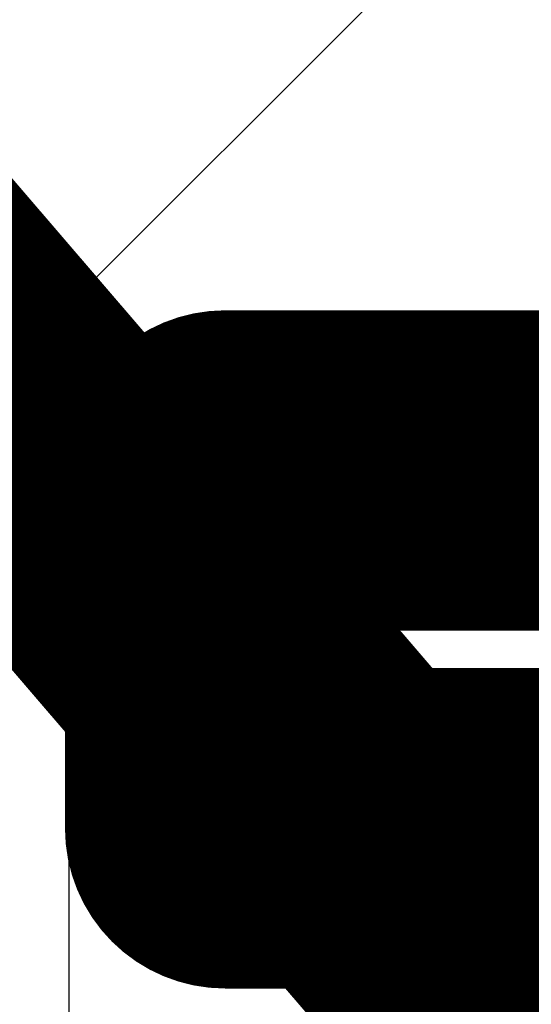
# Model space of a CAD drawing. Header units: inches. Extents: x -6 to 11.2, y -2.2 to 8.3.
# Tile 251 of 256: x 2.86749 to 2.87535, y 0.90178 to 0.9169. Entities that reach past the tile are written whole.
import ezdxf

# ---------------------------------------------------------------- set-up
doc = ezdxf.new("R2010")
doc.units = ezdxf.units.IN
doc.header["$MEASUREMENT"] = 0
doc.layers.add('Board Layer Stack Bottom Overlay', color=54, linetype='Continuous')
doc.layers.add('Layer 3- Inner', color=16, linetype='Continuous')

# ---------------------------------------------------------------- blocks, each defined once
blk = doc.blocks.new('L____WEEE_T___S__________B_473')
at = {"layer": 'Board Layer Stack Bottom Overlay'}
for points in [[(0.057678, -0.067186, 0.004921, 0.004921, 0), (-0.057678, 0.067186, 0.004921, 0.004921, 0)], [(0.039197, -0.043264, 0.004921, 0.004921, 0), (-0.035141, -0.043264, 0.004921, 0.004921, 0)], [(0.039197, -0.043264, 0.004921, 0.004921, 0), (0.039197, -0.048759, 0.004921, 0.004921, 0)], [(0.039197, -0.048759, 0.004921, 0.004921, 0), (-0.035141, -0.048759, 0.004921, 0.004921, 0)]]:
    blk.add_lwpolyline(points, format="xyseb", dxfattribs=at)
for points in [[(0.037967, -0.043264, 0.002461, 0.002461, 1), (0.040427, -0.043264, 0.002461, 0.002461, 1)], [(0.037967, -0.043264, 0.002461, 0.002461, 1), (0.040427, -0.043264, 0.002461, 0.002461, 1)], [(0.037967, -0.048759, 0.002461, 0.002461, 1), (0.040427, -0.048759, 0.002461, 0.002461, 1)], [(0.037967, -0.048759, 0.002461, 0.002461, 1), (0.040427, -0.048759, 0.002461, 0.002461, 1)]]:
    blk.add_lwpolyline(points, format="xyseb", close=True, dxfattribs=at)

msp = doc.modelspace()

# ---------------------------------------------------------------- linework, layer by layer
at = {"layer": 'Layer 3- Inner'}
for p, q in [((2.86825, 0.912529), (2.875857, 0.920136)), ((2.86825, 0.82161), (2.86825, 0.912529))]:
    msp.add_line(p, q, dxfattribs=at)

# ---------------------------------------------------------------- block references
at = {"rotation": 180}
msp.add_blockref('L____WEEE_T___S__________B_473', (2.909843, 0.861221), dxfattribs=at)

doc.saveas('drawing.dxf')
